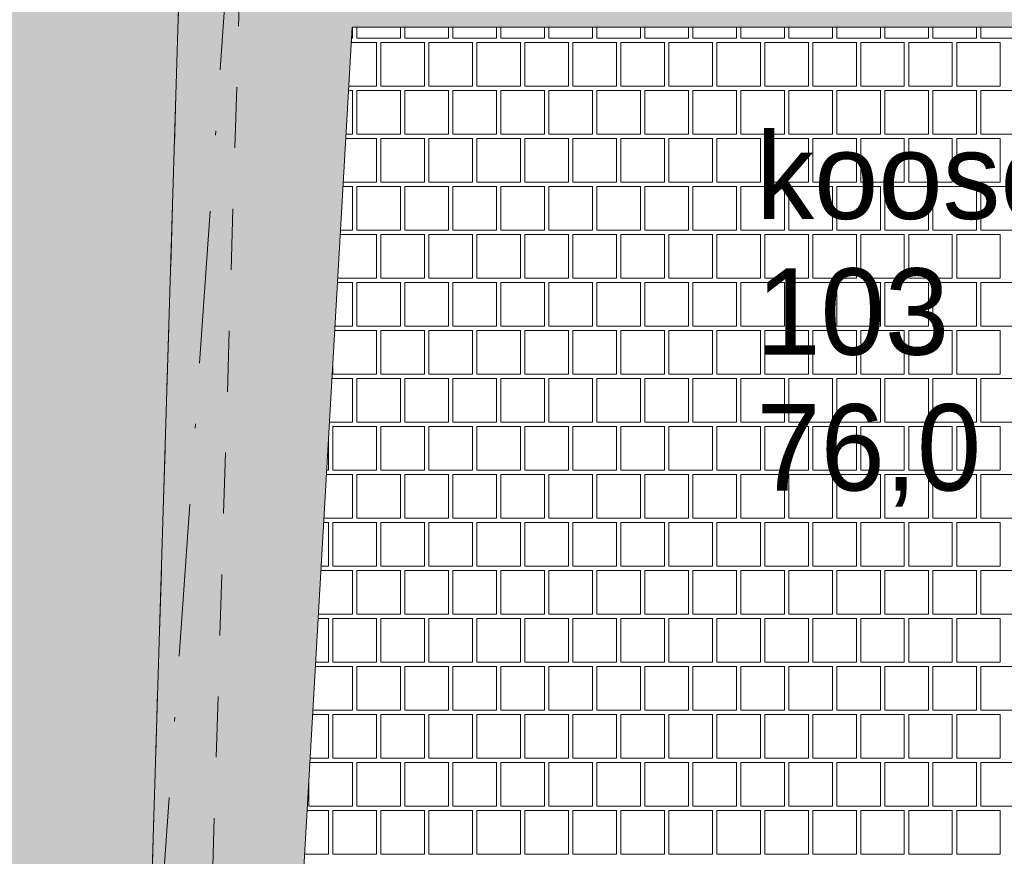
# Paper-space layout 'SA-902 Ruumi 103 siseviimistlused' of a CAD drawing. Header units: millimetres. Extents: x 15 to 415, y 5 to 292.
# Tile 29 of 71: x 73 to 96, y 167 to 186. Entities that reach past the tile are written whole.
import ezdxf
from ezdxf.xclip import XClip

# ---------------------------------------------------------------- set-up
doc = ezdxf.new("R2010")
doc.units = ezdxf.units.MM
doc.header["$MEASUREMENT"] = 0
doc.header["$XCLIPFRAME"] = 2
doc.linetypes.add('Dot & Dashed', pattern=[6.702778, 3.527778, -1.763889, 0, -1.411111])
doc.linetypes.add('Small Dashed', pattern=[2.822222, 1.411111, -1.411111])
for name, color, linetype in [('AR - Seinad SS.ol', 7, 'Continuous'), ('AR - Seinad VS', 7, 'Continuous'), ('AR - Talad', 7, 'Continuous'), ('AR - Teljed', 7, 'Continuous'), ('AR - Vahelaed', 7, 'Continuous'), ('SA - põrandaviimistlus', 7, 'Continuous'), ('Tsoonid - Neto', 7, 'Continuous')]:
    doc.layers.add(name, color=color, linetype=linetype)
doc.styles.add('GENERATED_STYLE_1', font='txt')
doc.styles.add('GENERATED_STYLE_2', font='txt')

# ---------------------------------------------------------------- blocks, each defined once
blk = doc.blocks.new('*X2')
at = {"layer": 'SA - põrandaviimistlus', "color": 254, "linetype": 'Continuous', "lineweight": 13}
for p, q in [((80.892, 185.484), (80.892, 185.741)), ((80.993, 185.741), (80.993, 185.484)), ((82.003, 185.484), (82.003, 185.741)), ((82.104, 185.741), (82.104, 185.484)), ((83.114, 185.484), (83.114, 185.741)), ((83.215, 185.741), (83.215, 185.484)), ((84.225, 185.484), (84.225, 185.741)), ((84.326, 185.741), (84.326, 185.484)), ((85.336, 185.484), (85.336, 185.741)), ((85.437, 185.741), (85.437, 185.484)), ((86.447, 185.484), (86.447, 185.741)), ((86.548, 185.741), (86.548, 185.484)), ((87.558, 185.484), (87.558, 185.741)), ((87.659, 185.741), (87.659, 185.484)), ((88.669, 185.484), (88.669, 185.741)), ((88.77, 185.741), (88.77, 185.484)), ((89.78, 185.484), (89.78, 185.741)), ((89.881, 185.741), (89.881, 185.484)), ((90.891, 185.484), (90.891, 185.741)), ((90.992, 185.741), (90.992, 185.484)), ((92.002, 185.484), (92.002, 185.74)), ((92.103, 185.74), (92.103, 185.484)), ((93.113, 185.484), (93.113, 185.74)), ((93.214, 185.74), (93.214, 185.484)), ((94.224, 185.484), (94.224, 185.74)), ((94.325, 185.74), (94.325, 185.484)), ((95.335, 185.484), (95.335, 185.74)), ((95.436, 185.74), (95.436, 185.484)), ((80.862, 185.383), (80.942, 185.383)), ((80.867, 185.484), (80.892, 185.484)), ((81.447, 185.383), (80.942, 185.383)), ((80.993, 185.484), (82.003, 185.484)), ((81.447, 184.373), (81.447, 185.383)), ((82.558, 185.383), (81.548, 185.383)), ((81.548, 185.383), (81.548, 184.373)), ((82.104, 185.484), (83.114, 185.484)), ((82.558, 184.373), (82.558, 185.383)), ((82.659, 184.373), (82.659, 185.383)), ((82.659, 185.383), (83.164, 185.383)), ((83.669, 185.383), (83.164, 185.383)), ((83.215, 185.484), (84.225, 185.484)), ((83.669, 184.373), (83.669, 185.383)), ((84.78, 185.383), (83.77, 185.383)), ((83.77, 185.383), (83.77, 184.373)), ((84.326, 185.484), (85.336, 185.484)), ((84.78, 184.373), (84.78, 185.383)), ((84.881, 184.373), (84.881, 185.383)), ((84.881, 185.383), (85.386, 185.383)), ((85.891, 185.383), (85.386, 185.383)), ((85.437, 185.484), (86.447, 185.484)), ((85.891, 184.373), (85.891, 185.383)), ((87.002, 185.383), (85.992, 185.383)), ((85.992, 185.383), (85.992, 184.373)), ((86.548, 185.484), (87.558, 185.484)), ((87.002, 184.373), (87.002, 185.383)), ((87.103, 184.373), (87.103, 185.383)), ((87.103, 185.383), (87.608, 185.383)), ((88.113, 185.383), (87.608, 185.383)), ((87.659, 185.484), (88.669, 185.484)), ((88.113, 184.373), (88.113, 185.383)), ((89.224, 185.383), (88.214, 185.383)), ((88.214, 185.383), (88.214, 184.373)), ((88.77, 185.484), (89.78, 185.484)), ((89.224, 184.373), (89.224, 185.383)), ((89.325, 184.373), (89.325, 185.383)), ((89.325, 185.383), (89.83, 185.383)), ((90.335, 185.383), (89.83, 185.383)), ((89.881, 185.484), (90.891, 185.484)), ((90.335, 184.373), (90.335, 185.383)), ((91.446, 185.383), (90.436, 185.383)), ((90.436, 185.383), (90.436, 184.373)), ((90.992, 185.484), (92.002, 185.484)), ((91.446, 184.373), (91.446, 185.383)), ((91.547, 184.373), (91.547, 185.383)), ((91.547, 185.383), (92.052, 185.383)), ((92.557, 185.383), (92.052, 185.383)), ((92.103, 185.484), (93.113, 185.484)), ((92.557, 184.373), (92.557, 185.383)), ((93.668, 185.383), (92.658, 185.383)), ((92.658, 185.383), (92.658, 184.373)), ((93.214, 185.484), (94.224, 185.484)), ((93.668, 184.373), (93.668, 185.383)), ((93.769, 184.373), (93.769, 185.383)), ((93.769, 185.383), (94.274, 185.383)), ((94.779, 185.383), (94.274, 185.383)), ((94.325, 185.484), (95.335, 185.484)), ((94.779, 184.373), (94.779, 185.383)), ((95.89, 185.383), (94.88, 185.383)), ((94.88, 185.383), (94.88, 184.373)), ((95.436, 185.484), (96.446, 185.484)), ((95.89, 184.373), (95.89, 185.383)), ((80.892, 184.272), (80.798, 184.272)), ((80.942, 184.373), (80.804, 184.373)), ((80.892, 183.262), (80.892, 184.272)), ((80.942, 184.373), (81.447, 184.373)), ((82.003, 184.272), (80.993, 184.272)), ((80.993, 184.272), (80.993, 183.262)), ((81.548, 184.373), (82.558, 184.373)), ((82.003, 183.262), (82.003, 184.272)), ((83.114, 184.272), (82.104, 184.272)), ((82.104, 184.272), (82.104, 183.262)), ((83.164, 184.373), (82.659, 184.373)), ((83.114, 183.262), (83.114, 184.272)), ((83.164, 184.373), (83.669, 184.373)), ((84.225, 184.272), (83.215, 184.272)), ((83.215, 184.272), (83.215, 183.262)), ((83.77, 184.373), (84.78, 184.373)), ((84.225, 183.262), (84.225, 184.272)), ((85.336, 184.272), (84.326, 184.272)), ((84.326, 184.272), (84.326, 183.262)), ((85.386, 184.373), (84.881, 184.373)), ((85.336, 183.262), (85.336, 184.272)), ((85.386, 184.373), (85.891, 184.373)), ((86.447, 184.272), (85.437, 184.272)), ((85.437, 184.272), (85.437, 183.262)), ((85.992, 184.373), (87.002, 184.373)), ((86.447, 183.262), (86.447, 184.272)), ((87.558, 184.272), (86.548, 184.272)), ((86.548, 184.272), (86.548, 183.262)), ((87.608, 184.373), (87.103, 184.373)), ((87.558, 183.262), (87.558, 184.272)), ((87.608, 184.373), (88.113, 184.373)), ((88.669, 184.272), (87.659, 184.272)), ((87.659, 184.272), (87.659, 183.262)), ((88.214, 184.373), (89.224, 184.373)), ((88.669, 183.262), (88.669, 184.272)), ((89.78, 184.272), (88.77, 184.272)), ((88.77, 184.272), (88.77, 183.262)), ((89.83, 184.373), (89.325, 184.373)), ((89.78, 183.262), (89.78, 184.272)), ((89.83, 184.373), (90.335, 184.373)), ((90.891, 184.272), (89.881, 184.272)), ((89.881, 184.272), (89.881, 183.262)), ((90.436, 184.373), (91.446, 184.373)), ((90.891, 183.262), (90.891, 184.272)), ((92.002, 184.272), (90.992, 184.272)), ((90.992, 184.272), (90.992, 183.262)), ((92.052, 184.373), (91.547, 184.373)), ((92.002, 183.262), (92.002, 184.272)), ((92.052, 184.373), (92.557, 184.373)), ((93.113, 184.272), (92.103, 184.272)), ((92.103, 184.272), (92.103, 183.262)), ((92.658, 184.373), (93.668, 184.373)), ((93.113, 183.262), (93.113, 184.272)), ((94.224, 184.272), (93.214, 184.272)), ((93.214, 184.272), (93.214, 183.262)), ((94.274, 184.373), (93.769, 184.373)), ((94.224, 183.262), (94.224, 184.272)), ((94.274, 184.373), (94.779, 184.373)), ((95.335, 184.272), (94.325, 184.272)), ((94.325, 184.272), (94.325, 183.262)), ((94.88, 184.373), (95.89, 184.373)), ((95.335, 183.262), (95.335, 184.272)), ((96.446, 184.272), (95.436, 184.272)), ((95.436, 184.272), (95.436, 183.262)), ((80.734, 183.161), (80.942, 183.161)), ((80.74, 183.262), (80.892, 183.262)), ((81.447, 183.161), (80.942, 183.161)), ((80.993, 183.262), (82.003, 183.262)), ((81.447, 182.151), (81.447, 183.161)), ((82.558, 183.161), (81.548, 183.161)), ((81.548, 183.161), (81.548, 182.151)), ((82.104, 183.262), (83.114, 183.262)), ((82.558, 182.151), (82.558, 183.161)), ((82.659, 182.151), (82.659, 183.161)), ((82.659, 183.161), (83.164, 183.161)), ((83.669, 183.161), (83.164, 183.161)), ((83.215, 183.262), (84.225, 183.262)), ((83.669, 182.151), (83.669, 183.161)), ((84.78, 183.161), (83.77, 183.161)), ((83.77, 183.161), (83.77, 182.151)), ((84.326, 183.262), (85.336, 183.262)), ((84.78, 182.151), (84.78, 183.161)), ((84.881, 182.151), (84.881, 183.161)), ((84.881, 183.161), (85.386, 183.161)), ((85.891, 183.161), (85.386, 183.161)), ((85.437, 183.262), (86.447, 183.262)), ((85.891, 182.151), (85.891, 183.161)), ((87.002, 183.161), (85.992, 183.161)), ((85.992, 183.161), (85.992, 182.151)), ((86.548, 183.262), (87.558, 183.262)), ((87.002, 182.151), (87.002, 183.161)), ((87.103, 182.151), (87.103, 183.161)), ((87.103, 183.161), (87.608, 183.161)), ((88.113, 183.161), (87.608, 183.161)), ((87.659, 183.262), (88.669, 183.262)), ((88.113, 182.151), (88.113, 183.161)), ((89.224, 183.161), (88.214, 183.161)), ((88.214, 183.161), (88.214, 182.151)), ((88.77, 183.262), (89.78, 183.262)), ((89.224, 182.151), (89.224, 183.161)), ((89.325, 182.151), (89.325, 183.161)), ((89.325, 183.161), (89.83, 183.161)), ((90.335, 183.161), (89.83, 183.161)), ((89.881, 183.262), (90.891, 183.262)), ((90.335, 182.151), (90.335, 183.161)), ((91.446, 183.161), (90.436, 183.161)), ((90.436, 183.161), (90.436, 182.151)), ((90.992, 183.262), (92.002, 183.262)), ((91.446, 182.151), (91.446, 183.161)), ((91.547, 182.151), (91.547, 183.161)), ((91.547, 183.161), (92.052, 183.161)), ((92.557, 183.161), (92.052, 183.161)), ((92.103, 183.262), (93.113, 183.262)), ((92.557, 182.151), (92.557, 183.161)), ((93.668, 183.161), (92.658, 183.161)), ((92.658, 183.161), (92.658, 182.151)), ((93.214, 183.262), (94.224, 183.262)), ((93.668, 182.151), (93.668, 183.161)), ((93.769, 182.151), (93.769, 183.161)), ((93.769, 183.161), (94.274, 183.161)), ((94.779, 183.161), (94.274, 183.161)), ((94.325, 183.262), (95.335, 183.262)), ((94.779, 182.151), (94.779, 183.161)), ((95.89, 183.161), (94.88, 183.161)), ((94.88, 183.161), (94.88, 182.151)), ((95.436, 183.262), (96.446, 183.262)), ((95.89, 182.151), (95.89, 183.161)), ((80.942, 182.151), (80.676, 182.151)), ((80.942, 182.151), (81.447, 182.151)), ((81.548, 182.151), (82.558, 182.151)), ((83.164, 182.151), (82.659, 182.151)), ((83.164, 182.151), (83.669, 182.151)), ((83.77, 182.151), (84.78, 182.151)), ((85.386, 182.151), (84.881, 182.151)), ((85.386, 182.151), (85.891, 182.151)), ((85.992, 182.151), (87.002, 182.151)), ((87.608, 182.151), (87.103, 182.151)), ((87.608, 182.151), (88.113, 182.151)), ((88.214, 182.151), (89.224, 182.151)), ((89.83, 182.151), (89.325, 182.151)), ((89.83, 182.151), (90.335, 182.151)), ((90.436, 182.151), (91.446, 182.151)), ((92.052, 182.151), (91.547, 182.151)), ((92.052, 182.151), (92.557, 182.151)), ((92.658, 182.151), (93.668, 182.151)), ((94.274, 182.151), (93.769, 182.151)), ((94.274, 182.151), (94.779, 182.151)), ((94.88, 182.151), (95.89, 182.151)), ((80.892, 182.05), (80.67, 182.05)), ((80.892, 181.04), (80.892, 182.05)), ((82.003, 182.05), (80.993, 182.05)), ((80.993, 182.05), (80.993, 181.04)), ((82.003, 181.04), (82.003, 182.05)), ((83.114, 182.05), (82.104, 182.05)), ((82.104, 182.05), (82.104, 181.04)), ((83.114, 181.04), (83.114, 182.05)), ((84.225, 182.05), (83.215, 182.05)), ((83.215, 182.05), (83.215, 181.04)), ((84.225, 181.04), (84.225, 182.05)), ((85.336, 182.05), (84.326, 182.05)), ((84.326, 182.05), (84.326, 181.04)), ((85.336, 181.04), (85.336, 182.05)), ((86.447, 182.05), (85.437, 182.05)), ((85.437, 182.05), (85.437, 181.04)), ((86.447, 181.04), (86.447, 182.05)), ((87.558, 182.05), (86.548, 182.05)), ((86.548, 182.05), (86.548, 181.04)), ((87.558, 181.04), (87.558, 182.05)), ((88.669, 182.05), (87.659, 182.05)), ((87.659, 182.05), (87.659, 181.04)), ((88.669, 181.04), (88.669, 182.05)), ((89.78, 182.05), (88.77, 182.05)), ((88.77, 182.05), (88.77, 181.04)), ((89.78, 181.04), (89.78, 182.05)), ((90.891, 182.05), (89.881, 182.05)), ((89.881, 182.05), (89.881, 181.04)), ((90.891, 181.04), (90.891, 182.05)), ((92.002, 182.05), (90.992, 182.05)), ((90.992, 182.05), (90.992, 181.04)), ((92.002, 181.04), (92.002, 182.05)), ((93.113, 182.05), (92.103, 182.05)), ((92.103, 182.05), (92.103, 181.04)), ((93.113, 181.04), (93.113, 182.05)), ((94.224, 182.05), (93.214, 182.05)), ((93.214, 182.05), (93.214, 181.04)), ((94.224, 181.04), (94.224, 182.05)), ((95.335, 182.05), (94.325, 182.05)), ((94.325, 182.05), (94.325, 181.04)), ((95.335, 181.04), (95.335, 182.05)), ((96.446, 182.05), (95.436, 182.05)), ((95.436, 182.05), (95.436, 181.04)), ((80.612, 181.04), (80.892, 181.04)), ((80.993, 181.04), (82.003, 181.04)), ((82.104, 181.04), (83.114, 181.04)), ((83.215, 181.04), (84.225, 181.04)), ((84.326, 181.04), (85.336, 181.04)), ((85.437, 181.04), (86.447, 181.04)), ((86.548, 181.04), (87.558, 181.04)), ((87.659, 181.04), (88.669, 181.04)), ((88.77, 181.04), (89.78, 181.04)), ((89.881, 181.04), (90.891, 181.04)), ((90.992, 181.04), (92.002, 181.04)), ((92.103, 181.04), (93.113, 181.04)), ((93.214, 181.04), (94.224, 181.04)), ((94.325, 181.04), (95.335, 181.04)), ((95.436, 181.04), (96.446, 181.04)), ((80.606, 180.939), (80.942, 180.939)), ((81.447, 180.939), (80.942, 180.939)), ((81.447, 179.929), (81.447, 180.939)), ((82.558, 180.939), (81.548, 180.939)), ((81.548, 180.939), (81.548, 179.929)), ((82.558, 179.929), (82.558, 180.939)), ((82.659, 179.929), (82.659, 180.939)), ((82.659, 180.939), (83.164, 180.939)), ((83.669, 180.939), (83.164, 180.939)), ((83.669, 179.929), (83.669, 180.939)), ((84.78, 180.939), (83.77, 180.939)), ((83.77, 180.939), (83.77, 179.929)), ((84.78, 179.929), (84.78, 180.939)), ((84.881, 179.929), (84.881, 180.939)), ((84.881, 180.939), (85.386, 180.939)), ((85.891, 180.939), (85.386, 180.939)), ((85.891, 179.929), (85.891, 180.939)), ((87.002, 180.939), (85.992, 180.939)), ((85.992, 180.939), (85.992, 179.929)), ((87.002, 179.929), (87.002, 180.939)), ((87.103, 179.929), (87.103, 180.939)), ((87.103, 180.939), (87.608, 180.939)), ((88.113, 180.939), (87.608, 180.939)), ((88.113, 179.929), (88.113, 180.939)), ((89.224, 180.939), (88.214, 180.939)), ((88.214, 180.939), (88.214, 179.929)), ((89.224, 179.929), (89.224, 180.939)), ((89.325, 179.929), (89.325, 180.939)), ((89.325, 180.939), (89.83, 180.939)), ((90.335, 180.939), (89.83, 180.939)), ((90.335, 179.929), (90.335, 180.939)), ((91.446, 180.939), (90.436, 180.939)), ((90.436, 180.939), (90.436, 179.929)), ((91.446, 179.929), (91.446, 180.939)), ((91.547, 179.929), (91.547, 180.939)), ((91.547, 180.939), (92.052, 180.939)), ((92.557, 180.939), (92.052, 180.939)), ((92.557, 179.929), (92.557, 180.939)), ((93.668, 180.939), (92.658, 180.939)), ((92.658, 180.939), (92.658, 179.929)), ((93.668, 179.929), (93.668, 180.939)), ((93.769, 179.929), (93.769, 180.939)), ((93.769, 180.939), (94.274, 180.939)), ((94.779, 180.939), (94.274, 180.939)), ((94.779, 179.929), (94.779, 180.939)), ((95.89, 180.939), (94.88, 180.939)), ((94.88, 180.939), (94.88, 179.929)), ((95.89, 179.929), (95.89, 180.939)), ((80.942, 179.929), (80.548, 179.929)), ((80.942, 179.929), (81.447, 179.929)), ((81.548, 179.929), (82.558, 179.929)), ((83.164, 179.929), (82.659, 179.929)), ((83.164, 179.929), (83.669, 179.929)), ((83.77, 179.929), (84.78, 179.929)), ((85.386, 179.929), (84.881, 179.929)), ((85.386, 179.929), (85.891, 179.929)), ((85.992, 179.929), (87.002, 179.929)), ((87.608, 179.929), (87.103, 179.929)), ((87.608, 179.929), (88.113, 179.929)), ((88.214, 179.929), (89.224, 179.929)), ((89.83, 179.929), (89.325, 179.929)), ((89.83, 179.929), (90.335, 179.929)), ((90.436, 179.929), (91.446, 179.929)), ((92.052, 179.929), (91.547, 179.929)), ((92.052, 179.929), (92.557, 179.929)), ((92.658, 179.929), (93.668, 179.929)), ((94.274, 179.929), (93.769, 179.929)), ((94.274, 179.929), (94.779, 179.929)), ((94.88, 179.929), (95.89, 179.929)), ((80.892, 179.828), (80.542, 179.828)), ((80.892, 178.818), (80.892, 179.828)), ((82.003, 179.828), (80.993, 179.828)), ((80.993, 179.828), (80.993, 178.818)), ((82.003, 178.818), (82.003, 179.828)), ((83.114, 179.828), (82.104, 179.828)), ((82.104, 179.828), (82.104, 178.818)), ((83.114, 178.818), (83.114, 179.828)), ((84.225, 179.828), (83.215, 179.828)), ((83.215, 179.828), (83.215, 178.818)), ((84.225, 178.818), (84.225, 179.828)), ((85.336, 179.828), (84.326, 179.828)), ((84.326, 179.828), (84.326, 178.818)), ((85.336, 178.818), (85.336, 179.828)), ((86.447, 179.828), (85.437, 179.828)), ((85.437, 179.828), (85.437, 178.818)), ((86.447, 178.818), (86.447, 179.828)), ((87.558, 179.828), (86.548, 179.828)), ((86.548, 179.828), (86.548, 178.818)), ((87.558, 178.818), (87.558, 179.828)), ((88.669, 179.828), (87.659, 179.828)), ((87.659, 179.828), (87.659, 178.818)), ((88.669, 178.818), (88.669, 179.828)), ((89.78, 179.828), (88.77, 179.828)), ((88.77, 179.828), (88.77, 178.818)), ((89.78, 178.818), (89.78, 179.828)), ((90.891, 179.828), (89.881, 179.828)), ((89.881, 179.828), (89.881, 178.818)), ((90.891, 178.818), (90.891, 179.828)), ((92.002, 179.828), (90.992, 179.828)), ((90.992, 179.828), (90.992, 178.818)), ((92.002, 178.818), (92.002, 179.828)), ((93.113, 179.828), (92.103, 179.828)), ((92.103, 179.828), (92.103, 178.818)), ((93.113, 178.818), (93.113, 179.828)), ((94.224, 179.828), (93.214, 179.828)), ((93.214, 179.828), (93.214, 178.818)), ((94.224, 178.818), (94.224, 179.828)), ((95.335, 179.828), (94.325, 179.828)), ((94.325, 179.828), (94.325, 178.818)), ((95.335, 178.818), (95.335, 179.828)), ((96.446, 179.828), (95.436, 179.828)), ((95.436, 179.828), (95.436, 178.818)), ((80.479, 178.717), (80.942, 178.717)), ((80.484, 178.818), (80.892, 178.818)), ((81.447, 178.717), (80.942, 178.717)), ((80.993, 178.818), (82.003, 178.818)), ((81.447, 177.707), (81.447, 178.717)), ((82.558, 178.717), (81.548, 178.717)), ((81.548, 178.717), (81.548, 177.707)), ((82.104, 178.818), (83.114, 178.818)), ((82.558, 177.707), (82.558, 178.717)), ((82.659, 177.707), (82.659, 178.717)), ((82.659, 178.717), (83.164, 178.717)), ((83.669, 178.717), (83.164, 178.717)), ((83.215, 178.818), (84.225, 178.818)), ((83.669, 177.707), (83.669, 178.717)), ((84.78, 178.717), (83.77, 178.717)), ((83.77, 178.717), (83.77, 177.707)), ((84.326, 178.818), (85.336, 178.818)), ((84.78, 177.707), (84.78, 178.717)), ((84.881, 177.707), (84.881, 178.717)), ((84.881, 178.717), (85.386, 178.717)), ((85.891, 178.717), (85.386, 178.717)), ((85.437, 178.818), (86.447, 178.818)), ((85.891, 177.707), (85.891, 178.717)), ((87.002, 178.717), (85.992, 178.717)), ((85.992, 178.717), (85.992, 177.707)), ((86.548, 178.818), (87.558, 178.818)), ((87.002, 177.707), (87.002, 178.717)), ((87.103, 177.707), (87.103, 178.717)), ((87.103, 178.717), (87.608, 178.717)), ((88.113, 178.717), (87.608, 178.717)), ((87.659, 178.818), (88.669, 178.818)), ((88.113, 177.707), (88.113, 178.717)), ((89.224, 178.717), (88.214, 178.717)), ((88.214, 178.717), (88.214, 177.707)), ((88.77, 178.818), (89.78, 178.818)), ((89.224, 177.707), (89.224, 178.717)), ((89.325, 177.707), (89.325, 178.717)), ((89.325, 178.717), (89.83, 178.717)), ((90.335, 178.717), (89.83, 178.717)), ((89.881, 178.818), (90.891, 178.818)), ((90.335, 177.707), (90.335, 178.717)), ((91.446, 178.717), (90.436, 178.717)), ((90.436, 178.717), (90.436, 177.707)), ((90.992, 178.818), (92.002, 178.818)), ((91.446, 177.707), (91.446, 178.717)), ((91.547, 177.707), (91.547, 178.717)), ((91.547, 178.717), (92.052, 178.717)), ((92.557, 178.717), (92.052, 178.717)), ((92.103, 178.818), (93.113, 178.818)), ((92.557, 177.707), (92.557, 178.717)), ((93.668, 178.717), (92.658, 178.717)), ((92.658, 178.717), (92.658, 177.707)), ((93.214, 178.818), (94.224, 178.818)), ((93.668, 177.707), (93.668, 178.717)), ((93.769, 177.707), (93.769, 178.717)), ((93.769, 178.717), (94.274, 178.717)), ((94.779, 178.717), (94.274, 178.717)), ((94.325, 178.818), (95.335, 178.818)), ((94.779, 177.707), (94.779, 178.717)), ((95.89, 178.717), (94.88, 178.717)), ((94.88, 178.717), (94.88, 177.707)), ((95.436, 178.818), (96.446, 178.818)), ((95.89, 177.707), (95.89, 178.717)), ((80.437, 177.707), (80.437, 177.998)), ((80.892, 177.606), (80.415, 177.606)), ((80.942, 177.707), (80.437, 177.707)), ((80.892, 176.596), (80.892, 177.606)), ((80.942, 177.707), (81.447, 177.707)), ((82.003, 177.606), (80.993, 177.606)), ((80.993, 177.606), (80.993, 176.596)), ((81.548, 177.707), (82.558, 177.707)), ((82.003, 176.596), (82.003, 177.606)), ((83.114, 177.606), (82.104, 177.606)), ((82.104, 177.606), (82.104, 176.596)), ((83.164, 177.707), (82.659, 177.707)), ((83.114, 176.596), (83.114, 177.606)), ((83.164, 177.707), (83.669, 177.707)), ((84.225, 177.606), (83.215, 177.606)), ((83.215, 177.606), (83.215, 176.596)), ((83.77, 177.707), (84.78, 177.707)), ((84.225, 176.596), (84.225, 177.606)), ((85.336, 177.606), (84.326, 177.606)), ((84.326, 177.606), (84.326, 176.596)), ((85.386, 177.707), (84.881, 177.707)), ((85.336, 176.596), (85.336, 177.606)), ((85.386, 177.707), (85.891, 177.707)), ((86.447, 177.606), (85.437, 177.606)), ((85.437, 177.606), (85.437, 176.596)), ((85.992, 177.707), (87.002, 177.707)), ((86.447, 176.596), (86.447, 177.606)), ((87.558, 177.606), (86.548, 177.606)), ((86.548, 177.606), (86.548, 176.596)), ((87.608, 177.707), (87.103, 177.707)), ((87.558, 176.596), (87.558, 177.606)), ((87.608, 177.707), (88.113, 177.707)), ((88.669, 177.606), (87.659, 177.606)), ((87.659, 177.606), (87.659, 176.596)), ((88.214, 177.707), (89.224, 177.707)), ((88.669, 176.596), (88.669, 177.606)), ((89.78, 177.606), (88.77, 177.606)), ((88.77, 177.606), (88.77, 176.596)), ((89.83, 177.707), (89.325, 177.707)), ((89.78, 176.596), (89.78, 177.606)), ((89.83, 177.707), (90.335, 177.707)), ((90.891, 177.606), (89.881, 177.606)), ((89.881, 177.606), (89.881, 176.596)), ((90.436, 177.707), (91.446, 177.707)), ((90.891, 176.596), (90.891, 177.606)), ((92.002, 177.606), (90.992, 177.606)), ((90.992, 177.606), (90.992, 176.596)), ((92.052, 177.707), (91.547, 177.707)), ((92.002, 176.596), (92.002, 177.606)), ((92.052, 177.707), (92.557, 177.707)), ((93.113, 177.606), (92.103, 177.606)), ((92.103, 177.606), (92.103, 176.596)), ((92.658, 177.707), (93.668, 177.707)), ((93.113, 176.596), (93.113, 177.606)), ((94.224, 177.606), (93.214, 177.606)), ((93.214, 177.606), (93.214, 176.596)), ((94.274, 177.707), (93.769, 177.707)), ((94.224, 176.596), (94.224, 177.606)), ((94.274, 177.707), (94.779, 177.707)), ((95.335, 177.606), (94.325, 177.606)), ((94.325, 177.606), (94.325, 176.596)), ((94.88, 177.707), (95.89, 177.707)), ((95.335, 176.596), (95.335, 177.606)), ((96.446, 177.606), (95.436, 177.606)), ((95.436, 177.606), (95.436, 176.596)), ((80.357, 176.596), (80.892, 176.596)), ((80.437, 175.485), (80.437, 176.495)), ((80.437, 176.495), (80.942, 176.495)), ((81.447, 176.495), (80.942, 176.495)), ((80.993, 176.596), (82.003, 176.596)), ((81.447, 175.485), (81.447, 176.495)), ((82.558, 176.495), (81.548, 176.495)), ((81.548, 176.495), (81.548, 175.485)), ((82.104, 176.596), (83.114, 176.596)), ((82.558, 175.485), (82.558, 176.495)), ((82.659, 175.485), (82.659, 176.495)), ((82.659, 176.495), (83.164, 176.495)), ((83.669, 176.495), (83.164, 176.495)), ((83.215, 176.596), (84.225, 176.596)), ((83.669, 175.485), (83.669, 176.495)), ((84.78, 176.495), (83.77, 176.495)), ((83.77, 176.495), (83.77, 175.485)), ((84.326, 176.596), (85.336, 176.596)), ((84.78, 175.485), (84.78, 176.495)), ((84.881, 175.485), (84.881, 176.495)), ((84.881, 176.495), (85.386, 176.495)), ((85.891, 176.495), (85.386, 176.495)), ((85.437, 176.596), (86.447, 176.596)), ((85.891, 175.485), (85.891, 176.495)), ((87.002, 176.495), (85.992, 176.495)), ((85.992, 176.495), (85.992, 175.485)), ((86.548, 176.596), (87.558, 176.596)), ((87.002, 175.485), (87.002, 176.495)), ((87.103, 175.485), (87.103, 176.495)), ((87.103, 176.495), (87.608, 176.495)), ((88.113, 176.495), (87.608, 176.495)), ((87.659, 176.596), (88.669, 176.596)), ((88.113, 175.485), (88.113, 176.495)), ((89.224, 176.495), (88.214, 176.495)), ((88.214, 176.495), (88.214, 175.485)), ((88.77, 176.596), (89.78, 176.596)), ((89.224, 175.485), (89.224, 176.495)), ((89.325, 175.485), (89.325, 176.495)), ((89.325, 176.495), (89.83, 176.495)), ((90.335, 176.495), (89.83, 176.495)), ((89.881, 176.596), (90.891, 176.596)), ((90.335, 175.485), (90.335, 176.495)), ((91.446, 176.495), (90.436, 176.495)), ((90.436, 176.495), (90.436, 175.485)), ((90.992, 176.596), (92.002, 176.596)), ((91.446, 175.485), (91.446, 176.495)), ((91.547, 175.485), (91.547, 176.495)), ((91.547, 176.495), (92.052, 176.495)), ((92.557, 176.495), (92.052, 176.495)), ((92.103, 176.596), (93.113, 176.596)), ((92.557, 175.485), (92.557, 176.495)), ((93.668, 176.495), (92.658, 176.495)), ((92.658, 176.495), (92.658, 175.485)), ((93.214, 176.596), (94.224, 176.596)), ((93.668, 175.485), (93.668, 176.495)), ((93.769, 175.485), (93.769, 176.495)), ((93.769, 176.495), (94.274, 176.495)), ((94.779, 176.495), (94.274, 176.495)), ((94.325, 176.596), (95.335, 176.596)), ((94.779, 175.485), (94.779, 176.495)), ((95.89, 176.495), (94.88, 176.495)), ((94.88, 176.495), (94.88, 175.485)), ((95.436, 176.596), (96.446, 176.596)), ((95.89, 175.485), (95.89, 176.495)), ((80.336, 175.485), (80.336, 176.24)), ((80.892, 175.384), (80.287, 175.384)), ((80.293, 175.485), (80.336, 175.485)), ((80.942, 175.485), (80.437, 175.485)), ((80.892, 174.374), (80.892, 175.384)), ((80.942, 175.485), (81.447, 175.485)), ((82.003, 175.384), (80.993, 175.384)), ((80.993, 175.384), (80.993, 174.374)), ((81.548, 175.485), (82.558, 175.485)), ((82.003, 174.374), (82.003, 175.384)), ((83.114, 175.384), (82.104, 175.384)), ((82.104, 175.384), (82.104, 174.374)), ((83.164, 175.485), (82.659, 175.485)), ((83.114, 174.374), (83.114, 175.384)), ((83.164, 175.485), (83.669, 175.485)), ((84.225, 175.384), (83.215, 175.384)), ((83.215, 175.384), (83.215, 174.374)), ((83.77, 175.485), (84.78, 175.485)), ((84.225, 174.374), (84.225, 175.384)), ((85.336, 175.384), (84.326, 175.384)), ((84.326, 175.384), (84.326, 174.374)), ((85.386, 175.485), (84.881, 175.485)), ((85.336, 174.374), (85.336, 175.384)), ((85.386, 175.485), (85.891, 175.485)), ((86.447, 175.384), (85.437, 175.384)), ((85.437, 175.384), (85.437, 174.374)), ((85.992, 175.485), (87.002, 175.485)), ((86.447, 174.374), (86.447, 175.384)), ((87.558, 175.384), (86.548, 175.384)), ((86.548, 175.384), (86.548, 174.374)), ((87.608, 175.485), (87.103, 175.485)), ((87.558, 174.374), (87.558, 175.384)), ((87.608, 175.485), (88.113, 175.485)), ((88.669, 175.384), (87.659, 175.384)), ((87.659, 175.384), (87.659, 174.374)), ((88.214, 175.485), (89.224, 175.485)), ((88.669, 174.374), (88.669, 175.384)), ((89.78, 175.384), (88.77, 175.384)), ((88.77, 175.384), (88.77, 174.374)), ((89.83, 175.485), (89.325, 175.485)), ((89.78, 174.374), (89.78, 175.384)), ((89.83, 175.485), (90.335, 175.485)), ((90.891, 175.384), (89.881, 175.384)), ((89.881, 175.384), (89.881, 174.374)), ((90.436, 175.485), (91.446, 175.485)), ((90.891, 174.374), (90.891, 175.384)), ((92.002, 175.384), (90.992, 175.384)), ((90.992, 175.384), (90.992, 174.374)), ((92.052, 175.485), (91.547, 175.485)), ((92.002, 174.374), (92.002, 175.384)), ((92.052, 175.485), (92.557, 175.485)), ((93.113, 175.384), (92.103, 175.384)), ((92.103, 175.384), (92.103, 174.374)), ((92.658, 175.485), (93.668, 175.485)), ((93.113, 174.374), (93.113, 175.384)), ((94.224, 175.384), (93.214, 175.384)), ((93.214, 175.384), (93.214, 174.374)), ((94.274, 175.485), (93.769, 175.485)), ((94.224, 174.374), (94.224, 175.384)), ((94.274, 175.485), (94.779, 175.485)), ((95.335, 175.384), (94.325, 175.384)), ((94.325, 175.384), (94.325, 174.374)), ((94.88, 175.485), (95.89, 175.485)), ((95.335, 174.374), (95.335, 175.384)), ((96.446, 175.384), (95.436, 175.384)), ((95.436, 175.384), (95.436, 174.374)), ((80.336, 174.273), (80.223, 174.273)), ((80.229, 174.374), (80.892, 174.374)), ((80.336, 173.263), (80.336, 174.273)), ((80.437, 173.263), (80.437, 174.273)), ((80.437, 174.273), (80.942, 174.273)), ((81.447, 174.273), (80.942, 174.273)), ((80.993, 174.374), (82.003, 174.374)), ((81.447, 173.263), (81.447, 174.273)), ((82.558, 174.273), (81.548, 174.273)), ((81.548, 174.273), (81.548, 173.263)), ((82.104, 174.374), (83.114, 174.374)), ((82.558, 173.263), (82.558, 174.273)), ((82.659, 173.263), (82.659, 174.273)), ((82.659, 174.273), (83.164, 174.273)), ((83.669, 174.273), (83.164, 174.273)), ((83.215, 174.374), (84.225, 174.374)), ((83.669, 173.263), (83.669, 174.273)), ((84.78, 174.273), (83.77, 174.273)), ((83.77, 174.273), (83.77, 173.263)), ((84.326, 174.374), (85.336, 174.374)), ((84.78, 173.263), (84.78, 174.273)), ((84.881, 173.263), (84.881, 174.273)), ((84.881, 174.273), (85.386, 174.273)), ((85.891, 174.273), (85.386, 174.273)), ((85.437, 174.374), (86.447, 174.374)), ((85.891, 173.263), (85.891, 174.273)), ((87.002, 174.273), (85.992, 174.273)), ((85.992, 174.273), (85.992, 173.263)), ((86.548, 174.374), (87.558, 174.374)), ((87.002, 173.263), (87.002, 174.273)), ((87.103, 173.263), (87.103, 174.273)), ((87.103, 174.273), (87.608, 174.273)), ((88.113, 174.273), (87.608, 174.273)), ((87.659, 174.374), (88.669, 174.374)), ((88.113, 173.263), (88.113, 174.273)), ((89.224, 174.273), (88.214, 174.273)), ((88.214, 174.273), (88.214, 173.263)), ((88.77, 174.374), (89.78, 174.374)), ((89.224, 173.263), (89.224, 174.273)), ((89.325, 173.263), (89.325, 174.273)), ((89.325, 174.273), (89.83, 174.273)), ((90.335, 174.273), (89.83, 174.273)), ((89.881, 174.374), (90.891, 174.374)), ((90.335, 173.263), (90.335, 174.273)), ((91.446, 174.273), (90.436, 174.273)), ((90.436, 174.273), (90.436, 173.263)), ((90.992, 174.374), (92.002, 174.374)), ((91.446, 173.263), (91.446, 174.273)), ((91.547, 173.263), (91.547, 174.273)), ((91.547, 174.273), (92.052, 174.273)), ((92.557, 174.273), (92.052, 174.273)), ((92.103, 174.374), (93.113, 174.374)), ((92.557, 173.263), (92.557, 174.273)), ((93.668, 174.273), (92.658, 174.273)), ((92.658, 174.273), (92.658, 173.263)), ((93.214, 174.374), (94.224, 174.374)), ((93.668, 173.263), (93.668, 174.273)), ((93.769, 173.263), (93.769, 174.273)), ((93.769, 174.273), (94.274, 174.273)), ((94.779, 174.273), (94.274, 174.273)), ((94.325, 174.374), (95.335, 174.374)), ((94.779, 173.263), (94.779, 174.273)), ((95.89, 174.273), (94.88, 174.273)), ((94.88, 174.273), (94.88, 173.263)), ((95.436, 174.374), (96.446, 174.374)), ((95.89, 173.263), (95.89, 174.273)), ((80.165, 173.263), (80.336, 173.263)), ((80.942, 173.263), (80.437, 173.263)), ((80.942, 173.263), (81.447, 173.263)), ((81.548, 173.263), (82.558, 173.263)), ((83.164, 173.263), (82.659, 173.263)), ((83.164, 173.263), (83.669, 173.263)), ((83.77, 173.263), (84.78, 173.263)), ((85.386, 173.263), (84.881, 173.263)), ((85.386, 173.263), (85.891, 173.263)), ((85.992, 173.263), (87.002, 173.263)), ((87.608, 173.263), (87.103, 173.263)), ((87.608, 173.263), (88.113, 173.263)), ((88.214, 173.263), (89.224, 173.263)), ((89.83, 173.263), (89.325, 173.263)), ((89.83, 173.263), (90.335, 173.263)), ((90.436, 173.263), (91.446, 173.263)), ((92.052, 173.263), (91.547, 173.263)), ((92.052, 173.263), (92.557, 173.263)), ((92.658, 173.263), (93.668, 173.263)), ((94.274, 173.263), (93.769, 173.263)), ((94.274, 173.263), (94.779, 173.263)), ((94.88, 173.263), (95.89, 173.263)), ((80.892, 173.162), (80.159, 173.162)), ((80.892, 172.152), (80.892, 173.162)), ((82.003, 173.162), (80.993, 173.162)), ((80.993, 173.162), (80.993, 172.152)), ((82.003, 172.152), (82.003, 173.162)), ((83.114, 173.162), (82.104, 173.162)), ((82.104, 173.162), (82.104, 172.152)), ((83.114, 172.152), (83.114, 173.162)), ((84.225, 173.162), (83.215, 173.162)), ((83.215, 173.162), (83.215, 172.152)), ((84.225, 172.152), (84.225, 173.162)), ((85.336, 173.162), (84.326, 173.162)), ((84.326, 173.162), (84.326, 172.152)), ((85.336, 172.152), (85.336, 173.162)), ((86.447, 173.162), (85.437, 173.162)), ((85.437, 173.162), (85.437, 172.152)), ((86.447, 172.152), (86.447, 173.162)), ((87.558, 173.162), (86.548, 173.162)), ((86.548, 173.162), (86.548, 172.152)), ((87.558, 172.152), (87.558, 173.162)), ((88.669, 173.162), (87.659, 173.162)), ((87.659, 173.162), (87.659, 172.152)), ((88.669, 172.152), (88.669, 173.162)), ((89.78, 173.162), (88.77, 173.162)), ((88.77, 173.162), (88.77, 172.152)), ((89.78, 172.152), (89.78, 173.162)), ((90.891, 173.162), (89.881, 173.162)), ((89.881, 173.162), (89.881, 172.152)), ((90.891, 172.152), (90.891, 173.162)), ((92.002, 173.162), (90.992, 173.162)), ((90.992, 173.162), (90.992, 172.152)), ((92.002, 172.152), (92.002, 173.162)), ((93.113, 173.162), (92.103, 173.162)), ((92.103, 173.162), (92.103, 172.152)), ((93.113, 172.152), (93.113, 173.162)), ((94.224, 173.162), (93.214, 173.162)), ((93.214, 173.162), (93.214, 172.152)), ((94.224, 172.152), (94.224, 173.162)), ((95.335, 173.162), (94.325, 173.162)), ((94.325, 173.162), (94.325, 172.152)), ((95.335, 172.152), (95.335, 173.162)), ((96.446, 173.162), (95.436, 173.162)), ((95.436, 173.162), (95.436, 172.152)), ((80.101, 172.152), (80.892, 172.152)), ((80.993, 172.152), (82.003, 172.152)), ((82.104, 172.152), (83.114, 172.152)), ((83.215, 172.152), (84.225, 172.152)), ((84.326, 172.152), (85.336, 172.152)), ((85.437, 172.152), (86.447, 172.152)), ((86.548, 172.152), (87.558, 172.152)), ((87.659, 172.152), (88.669, 172.152)), ((88.77, 172.152), (89.78, 172.152)), ((89.881, 172.152), (90.891, 172.152)), ((90.992, 172.152), (92.002, 172.152)), ((92.103, 172.152), (93.113, 172.152)), ((93.214, 172.152), (94.224, 172.152)), ((94.325, 172.152), (95.335, 172.152)), ((95.436, 172.152), (96.446, 172.152)), ((80.336, 172.051), (80.096, 172.051)), ((80.336, 171.041), (80.336, 172.051)), ((80.437, 171.041), (80.437, 172.051)), ((80.437, 172.051), (80.942, 172.051)), ((81.447, 172.051), (80.942, 172.051)), ((81.447, 171.041), (81.447, 172.051)), ((82.558, 172.051), (81.548, 172.051)), ((81.548, 172.051), (81.548, 171.041)), ((82.558, 171.041), (82.558, 172.051)), ((82.659, 171.041), (82.659, 172.051)), ((82.659, 172.051), (83.164, 172.051)), ((83.669, 172.051), (83.164, 172.051)), ((83.669, 171.041), (83.669, 172.051)), ((84.78, 172.051), (83.77, 172.051)), ((83.77, 172.051), (83.77, 171.041)), ((84.78, 171.041), (84.78, 172.051)), ((84.881, 171.041), (84.881, 172.051)), ((84.881, 172.051), (85.386, 172.051)), ((85.891, 172.051), (85.386, 172.051)), ((85.891, 171.041), (85.891, 172.051)), ((87.002, 172.051), (85.992, 172.051)), ((85.992, 172.051), (85.992, 171.041)), ((87.002, 171.041), (87.002, 172.051)), ((87.103, 171.041), (87.103, 172.051)), ((87.103, 172.051), (87.608, 172.051)), ((88.113, 172.051), (87.608, 172.051)), ((88.113, 171.041), (88.113, 172.051)), ((89.224, 172.051), (88.214, 172.051)), ((88.214, 172.051), (88.214, 171.041)), ((89.224, 171.041), (89.224, 172.051)), ((89.325, 171.041), (89.325, 172.051)), ((89.325, 172.051), (89.83, 172.051)), ((90.335, 172.051), (89.83, 172.051)), ((90.335, 171.041), (90.335, 172.051)), ((91.446, 172.051), (90.436, 172.051)), ((90.436, 172.051), (90.436, 171.041)), ((91.446, 171.041), (91.446, 172.051)), ((91.547, 171.041), (91.547, 172.051)), ((91.547, 172.051), (92.052, 172.051)), ((92.557, 172.051), (92.052, 172.051)), ((92.557, 171.041), (92.557, 172.051)), ((93.668, 172.051), (92.658, 172.051)), ((92.658, 172.051), (92.658, 171.041)), ((93.668, 171.041), (93.668, 172.051)), ((93.769, 171.041), (93.769, 172.051)), ((93.769, 172.051), (94.274, 172.051)), ((94.779, 172.051), (94.274, 172.051)), ((94.779, 171.041), (94.779, 172.051)), ((95.89, 172.051), (94.88, 172.051)), ((94.88, 172.051), (94.88, 171.041)), ((95.89, 171.041), (95.89, 172.051)), ((80.037, 171.041), (80.336, 171.041)), ((80.942, 171.041), (80.437, 171.041)), ((80.942, 171.041), (81.447, 171.041)), ((81.548, 171.041), (82.558, 171.041)), ((83.164, 171.041), (82.659, 171.041)), ((83.164, 171.041), (83.669, 171.041)), ((83.77, 171.041), (84.78, 171.041)), ((85.386, 171.041), (84.881, 171.041)), ((85.386, 171.041), (85.891, 171.041)), ((85.992, 171.041), (87.002, 171.041)), ((87.608, 171.041), (87.103, 171.041)), ((87.608, 171.041), (88.113, 171.041)), ((88.214, 171.041), (89.224, 171.041)), ((89.83, 171.041), (89.325, 171.041)), ((89.83, 171.041), (90.335, 171.041)), ((90.436, 171.041), (91.446, 171.041)), ((92.052, 171.041), (91.547, 171.041)), ((92.052, 171.041), (92.557, 171.041)), ((92.658, 171.041), (93.668, 171.041)), ((94.274, 171.041), (93.769, 171.041)), ((94.274, 171.041), (94.779, 171.041)), ((94.88, 171.041), (95.89, 171.041)), ((80.892, 170.94), (80.032, 170.94)), ((80.892, 169.93), (80.892, 170.94)), ((82.003, 170.94), (80.993, 170.94)), ((80.993, 170.94), (80.993, 169.93)), ((82.003, 169.93), (82.003, 170.94)), ((83.114, 170.94), (82.104, 170.94)), ((82.104, 170.94), (82.104, 169.93)), ((83.114, 169.93), (83.114, 170.94)), ((84.225, 170.94), (83.215, 170.94)), ((83.215, 170.94), (83.215, 169.93)), ((84.225, 169.93), (84.225, 170.94)), ((85.336, 170.94), (84.326, 170.94)), ((84.326, 170.94), (84.326, 169.93)), ((85.336, 169.93), (85.336, 170.94)), ((86.447, 170.94), (85.437, 170.94)), ((85.437, 170.94), (85.437, 169.93)), ((86.447, 169.93), (86.447, 170.94)), ((87.558, 170.94), (86.548, 170.94)), ((86.548, 170.94), (86.548, 169.93)), ((87.558, 169.93), (87.558, 170.94)), ((88.669, 170.94), (87.659, 170.94)), ((87.659, 170.94), (87.659, 169.93)), ((88.669, 169.93), (88.669, 170.94)), ((89.78, 170.94), (88.77, 170.94)), ((88.77, 170.94), (88.77, 169.93)), ((89.78, 169.93), (89.78, 170.94)), ((90.891, 170.94), (89.881, 170.94)), ((89.881, 170.94), (89.881, 169.93)), ((90.891, 169.93), (90.891, 170.94)), ((92.002, 170.94), (90.992, 170.94)), ((90.992, 170.94), (90.992, 169.93)), ((92.002, 169.93), (92.002, 170.94)), ((93.113, 170.94), (92.103, 170.94)), ((92.103, 170.94), (92.103, 169.93)), ((93.113, 169.93), (93.113, 170.94)), ((94.224, 170.94), (93.214, 170.94)), ((93.214, 170.94), (93.214, 169.93)), ((94.224, 169.93), (94.224, 170.94)), ((95.335, 170.94), (94.325, 170.94)), ((94.325, 170.94), (94.325, 169.93)), ((95.335, 169.93), (95.335, 170.94)), ((96.446, 170.94), (95.436, 170.94)), ((95.436, 170.94), (95.436, 169.93)), ((80.336, 169.829), (79.968, 169.829)), ((79.974, 169.93), (80.892, 169.93)), ((80.336, 168.819), (80.336, 169.829)), ((80.437, 168.819), (80.437, 169.829)), ((80.437, 169.829), (80.942, 169.829)), ((81.447, 169.829), (80.942, 169.829)), ((80.993, 169.93), (82.003, 169.93)), ((81.447, 168.819), (81.447, 169.829)), ((82.558, 169.829), (81.548, 169.829)), ((81.548, 169.829), (81.548, 168.819)), ((82.104, 169.93), (83.114, 169.93)), ((82.558, 168.819), (82.558, 169.829)), ((82.659, 168.819), (82.659, 169.829)), ((82.659, 169.829), (83.164, 169.829)), ((83.669, 169.829), (83.164, 169.829)), ((83.215, 169.93), (84.225, 169.93)), ((83.669, 168.819), (83.669, 169.829)), ((84.78, 169.829), (83.77, 169.829)), ((83.77, 169.829), (83.77, 168.819)), ((84.326, 169.93), (85.336, 169.93)), ((84.78, 168.819), (84.78, 169.829)), ((84.881, 168.819), (84.881, 169.829)), ((84.881, 169.829), (85.386, 169.829)), ((85.891, 169.829), (85.386, 169.829)), ((85.437, 169.93), (86.447, 169.93)), ((85.891, 168.819), (85.891, 169.829)), ((87.002, 169.829), (85.992, 169.829)), ((85.992, 169.829), (85.992, 168.819)), ((86.548, 169.93), (87.558, 169.93)), ((87.002, 168.819), (87.002, 169.829)), ((87.103, 168.819), (87.103, 169.829)), ((87.103, 169.829), (87.608, 169.829)), ((88.113, 169.829), (87.608, 169.829)), ((87.659, 169.93), (88.669, 169.93)), ((88.113, 168.819), (88.113, 169.829)), ((89.224, 169.829), (88.214, 169.829)), ((88.214, 169.829), (88.214, 168.819)), ((88.77, 169.93), (89.78, 169.93)), ((89.224, 168.819), (89.224, 169.829)), ((89.325, 168.819), (89.325, 169.829)), ((89.325, 169.829), (89.83, 169.829)), ((90.335, 169.829), (89.83, 169.829)), ((89.881, 169.93), (90.891, 169.93)), ((90.335, 168.819), (90.335, 169.829)), ((91.446, 169.829), (90.436, 169.829)), ((90.436, 169.829), (90.436, 168.819)), ((90.992, 169.93), (92.002, 169.93)), ((91.446, 168.819), (91.446, 169.829)), ((91.547, 168.819), (91.547, 169.829)), ((91.547, 169.829), (92.052, 169.829)), ((92.557, 169.829), (92.052, 169.829)), ((92.103, 169.93), (93.113, 169.93)), ((92.557, 168.819), (92.557, 169.829)), ((93.668, 169.829), (92.658, 169.829)), ((92.658, 169.829), (92.658, 168.819)), ((93.214, 169.93), (94.224, 169.93)), ((93.668, 168.819), (93.668, 169.829)), ((93.769, 168.819), (93.769, 169.829)), ((93.769, 169.829), (94.274, 169.829)), ((94.779, 169.829), (94.274, 169.829)), ((94.325, 169.93), (95.335, 169.93)), ((94.779, 168.819), (94.779, 169.829)), ((95.89, 169.829), (94.88, 169.829)), ((94.88, 169.829), (94.88, 168.819)), ((95.436, 169.93), (96.446, 169.93)), ((95.89, 168.819), (95.89, 169.829)), ((80.892, 168.718), (79.904, 168.718)), ((79.91, 168.819), (80.336, 168.819)), ((80.942, 168.819), (80.437, 168.819)), ((80.892, 167.708), (80.892, 168.718)), ((80.942, 168.819), (81.447, 168.819)), ((82.003, 168.718), (80.993, 168.718)), ((80.993, 168.718), (80.993, 167.708)), ((81.548, 168.819), (82.558, 168.819)), ((82.003, 167.708), (82.003, 168.718)), ((83.114, 168.718), (82.104, 168.718)), ((82.104, 168.718), (82.104, 167.708)), ((83.164, 168.819), (82.659, 168.819)), ((83.114, 167.708), (83.114, 168.718)), ((83.164, 168.819), (83.669, 168.819)), ((84.225, 168.718), (83.215, 168.718)), ((83.215, 168.718), (83.215, 167.708)), ((83.77, 168.819), (84.78, 168.819)), ((84.225, 167.708), (84.225, 168.718)), ((85.336, 168.718), (84.326, 168.718)), ((84.326, 168.718), (84.326, 167.708)), ((85.386, 168.819), (84.881, 168.819)), ((85.336, 167.708), (85.336, 168.718)), ((85.386, 168.819), (85.891, 168.819)), ((86.447, 168.718), (85.437, 168.718)), ((85.437, 168.718), (85.437, 167.708)), ((85.992, 168.819), (87.002, 168.819)), ((86.447, 167.708), (86.447, 168.718)), ((87.558, 168.718), (86.548, 168.718)), ((86.548, 168.718), (86.548, 167.708)), ((87.608, 168.819), (87.103, 168.819)), ((87.558, 167.708), (87.558, 168.718)), ((87.608, 168.819), (88.113, 168.819)), ((88.669, 168.718), (87.659, 168.718)), ((87.659, 168.718), (87.659, 167.708)), ((88.214, 168.819), (89.224, 168.819)), ((88.669, 167.708), (88.669, 168.718)), ((89.78, 168.718), (88.77, 168.718)), ((88.77, 168.718), (88.77, 167.708)), ((89.83, 168.819), (89.325, 168.819)), ((89.78, 167.708), (89.78, 168.718)), ((89.83, 168.819), (90.335, 168.819)), ((90.891, 168.718), (89.881, 168.718)), ((89.881, 168.718), (89.881, 167.708)), ((90.436, 168.819), (91.446, 168.819)), ((90.891, 167.708), (90.891, 168.718)), ((92.002, 168.718), (90.992, 168.718)), ((90.992, 168.718), (90.992, 167.708)), ((92.052, 168.819), (91.547, 168.819)), ((92.002, 167.708), (92.002, 168.718)), ((92.052, 168.819), (92.557, 168.819)), ((93.113, 168.718), (92.103, 168.718)), ((92.103, 168.718), (92.103, 167.708)), ((92.658, 168.819), (93.668, 168.819)), ((93.113, 167.708), (93.113, 168.718)), ((94.224, 168.718), (93.214, 168.718)), ((93.214, 168.718), (93.214, 167.708)), ((94.274, 168.819), (93.769, 168.819)), ((94.224, 167.708), (94.224, 168.718)), ((94.274, 168.819), (94.779, 168.819)), ((95.335, 168.718), (94.325, 168.718)), ((94.325, 168.718), (94.325, 167.708)), ((94.88, 168.819), (95.89, 168.819)), ((95.335, 167.708), (95.335, 168.718)), ((96.446, 168.718), (95.436, 168.718)), ((95.436, 168.718), (95.436, 167.708)), ((79.882, 168.331), (79.882, 167.708)), ((80.336, 167.607), (79.84, 167.607)), ((79.882, 167.708), (80.892, 167.708)), ((80.336, 166.597), (80.336, 167.607)), ((80.437, 166.597), (80.437, 167.607)), ((80.437, 167.607), (80.942, 167.607)), ((81.447, 167.607), (80.942, 167.607)), ((80.993, 167.708), (82.003, 167.708)), ((81.447, 166.597), (81.447, 167.607)), ((82.558, 167.607), (81.548, 167.607)), ((81.548, 167.607), (81.548, 166.597)), ((82.104, 167.708), (83.114, 167.708)), ((82.558, 166.597), (82.558, 167.607)), ((82.659, 166.597), (82.659, 167.607)), ((82.659, 167.607), (83.164, 167.607)), ((83.669, 167.607), (83.164, 167.607)), ((83.215, 167.708), (84.225, 167.708)), ((83.669, 166.597), (83.669, 167.607)), ((84.78, 167.607), (83.77, 167.607)), ((83.77, 167.607), (83.77, 166.597)), ((84.326, 167.708), (85.336, 167.708)), ((84.78, 166.597), (84.78, 167.607)), ((84.881, 166.597), (84.881, 167.607)), ((84.881, 167.607), (85.386, 167.607)), ((85.891, 167.607), (85.386, 167.607)), ((85.437, 167.708), (86.447, 167.708)), ((85.891, 166.597), (85.891, 167.607)), ((87.002, 167.607), (85.992, 167.607)), ((85.992, 167.607), (85.992, 166.597)), ((86.548, 167.708), (87.558, 167.708)), ((87.002, 166.597), (87.002, 167.607)), ((87.103, 166.597), (87.103, 167.607)), ((87.103, 167.607), (87.608, 167.607)), ((88.113, 167.607), (87.608, 167.607)), ((87.659, 167.708), (88.669, 167.708)), ((88.113, 166.597), (88.113, 167.607)), ((89.224, 167.607), (88.214, 167.607)), ((88.214, 167.607), (88.214, 166.597)), ((88.77, 167.708), (89.78, 167.708)), ((89.224, 166.597), (89.224, 167.607)), ((89.325, 166.597), (89.325, 167.607)), ((89.325, 167.607), (89.83, 167.607)), ((90.335, 167.607), (89.83, 167.607)), ((89.881, 167.708), (90.891, 167.708)), ((90.335, 166.597), (90.335, 167.607)), ((91.446, 167.607), (90.436, 167.607)), ((90.436, 167.607), (90.436, 166.597)), ((90.992, 167.708), (92.002, 167.708)), ((91.446, 166.597), (91.446, 167.607)), ((91.547, 166.597), (91.547, 167.607)), ((91.547, 167.607), (92.052, 167.607)), ((92.557, 167.607), (92.052, 167.607)), ((92.103, 167.708), (93.113, 167.708)), ((92.557, 166.597), (92.557, 167.607)), ((93.668, 167.607), (92.658, 167.607)), ((92.658, 167.607), (92.658, 166.597)), ((93.214, 167.708), (94.224, 167.708)), ((93.668, 166.597), (93.668, 167.607)), ((93.769, 166.597), (93.769, 167.607)), ((93.769, 167.607), (94.274, 167.607)), ((94.779, 167.607), (94.274, 167.607)), ((94.325, 167.708), (95.335, 167.708)), ((94.779, 166.597), (94.779, 167.607)), ((95.89, 167.607), (94.88, 167.607)), ((94.88, 167.607), (94.88, 166.597)), ((95.436, 167.708), (96.446, 167.708)), ((95.89, 166.597), (95.89, 167.607)), ((79.782, 166.597), (80.336, 166.597)), ((80.942, 166.597), (80.437, 166.597)), ((80.942, 166.597), (81.447, 166.597)), ((81.548, 166.597), (82.558, 166.597)), ((83.164, 166.597), (82.659, 166.597)), ((83.164, 166.597), (83.669, 166.597)), ((83.77, 166.597), (84.78, 166.597)), ((85.386, 166.597), (84.881, 166.597)), ((85.386, 166.597), (85.891, 166.597)), ((85.992, 166.597), (87.002, 166.597)), ((87.608, 166.597), (87.103, 166.597)), ((87.608, 166.597), (88.113, 166.597)), ((88.214, 166.597), (89.224, 166.597)), ((89.83, 166.597), (89.325, 166.597)), ((89.83, 166.597), (90.335, 166.597)), ((90.436, 166.597), (91.446, 166.597)), ((92.052, 166.597), (91.547, 166.597)), ((92.052, 166.597), (92.557, 166.597)), ((92.658, 166.597), (93.668, 166.597)), ((94.274, 166.597), (93.769, 166.597)), ((94.274, 166.597), (94.779, 166.597)), ((94.88, 166.597), (95.89, 166.597))]:
    blk.add_line(p, q, dxfattribs=at)
blk = doc.blocks.new('Drawing_1_1', base_point=(61.449, 53.275))
at = {"layer": 'AR - Seinad VS', "linetype": 'Continuous', "lineweight": 13}
blk.add_hatch(color=252, dxfattribs=at).paths.add_polyline_path([(65.806, 131.305), (73.786, 130.742), (75.907, 154.818), (76.976, 189.737), (70.052, 189.756)])
at = {"layer": 'SA - põrandaviimistlus', "linetype": 'Continuous', "lineweight": 20}
h = blk.add_hatch(dxfattribs=at)
h.set_pattern_fill('Carpet_tihe_0001', color=252, style=0, pattern_type=2)
h.set_pattern_definition([(45, (61.4492, 56.2755), (-0.954594, 0.954594), [0, -0.9, 0, -1.35]), (110, (64.4492, 56.2755), (1.268585, 0.461727), [0, -0.66, 0, -1.14])])
h.paths.add_polyline_path([(74.616, 140.163), (78.245, 139.844), (80.882, 185.741), (131.31, 185.739), (130.962, 130.817), (134.996, 130.823), (135.054, 140.028), (137.363, 140.013), (137.62, 180.434), (135.31, 180.448), (135.369, 189.739), (126.091, 189.728), (126.091, 191.367), (116.091, 191.367), (116.091, 189.737), (108.166, 189.737), (101.021, 189.737), (78.924, 189.737), (76.976, 189.737), (75.907, 154.818)])
at = {"layer": 'AR - Seinad VS', "color": 252, "linetype": 'Continuous', "lineweight": 13, "flags": 128}
blk.add_lwpolyline([(75.907, 154.818), (76.976, 189.737)], dxfattribs=at)
at = {"layer": 'AR - Talad', "color": 5, "linetype": 'Small Dashed', "lineweight": 13}
for p, q in [((75.907, 154.818), (76.976, 189.737)), ((77.305, 154.735), (78.334, 188.337))]:
    blk.add_line(p, q, dxfattribs=at)
at = {"layer": 'AR - Teljed', "color": 251, "linetype": 'Dot & Dashed', "lineweight": 13}
blk.add_line((68.336, 49.027), (83.5, 265.873), dxfattribs=at)
at = {"layer": 'AR - Vahelaed', "color": 252, "linetype": 'Continuous', "lineweight": 13, "flags": 128}
blk.add_lwpolyline([(77.331, 195.937), (76.976, 189.737), (75.907, 154.818), (73.586, 130.748), (73.384, 125.042), (69.258, 66.515), (140.4, 66.656), (140.399, 64.848), (206.415, 64.892), (206.443, 63.809), (210.642, 63.804), (210.633, 56.811), (241.606, 56.856), (241.596, 63.767), (244.201, 63.764)], dxfattribs=at)
blk.add_lwpolyline([(73.586, 130.748), (134.996, 130.823), (135.369, 189.739), (76.976, 189.737), (75.907, 154.818)], close=True, dxfattribs=at)
at = {"layer": 'SA - põrandaviimistlus', "color": 252, "linetype": 'Continuous', "lineweight": 13, "flags": 128}
for points in [[(74.616, 140.163), (78.245, 139.844), (80.882, 185.741), (131.31, 185.739), (130.962, 130.817), (134.996, 130.823), (135.054, 140.028), (137.363, 140.013), (137.62, 180.434), (135.31, 180.448), (135.369, 189.739), (126.091, 189.728), (126.091, 191.367), (116.091, 191.367), (116.091, 189.737), (108.166, 189.737), (101.021, 189.737), (78.924, 189.737), (76.976, 189.737), (75.907, 154.818)], [(77.394, 125.047), (73.551, 70.524), (130.681, 70.637), (130.925, 125.117), (125.521, 125.118), (125.521, 130.81), (130.962, 130.817), (131.31, 185.739), (80.882, 185.741), (78.245, 139.844), (80.194, 139.672), (79.409, 130.749), (80.191, 130.751), (80.191, 125.044)]]:
    blk.add_lwpolyline(points, close=True, dxfattribs=at)
at = {"layer": 'AR - Seinad SS.ol', "color": 7, "linetype": 'Continuous', "lineweight": 13}
blk.add_blockref('*X2', (0, 0), dxfattribs=at)
at = {"layer": 'Tsoonid - Neto', "color": 7, "linetype": 'Continuous', "lineweight": 5, "char_height": 2, "attachment_point": 1}
for s, insert, style in [('{\\A1;koosolekutesaal 30-60 in}', (90.242, 183.301), 'GENERATED_STYLE_1'), ('{\\A1;103}', (90.242, 180.158), 'GENERATED_STYLE_2'), ('{\\A1;76,0{\\A1;\\H0.66000x;\\S^  ;}{\\A1;\\H0.66000x;\\S^  ;}}', (90.242, 177.015), 'GENERATED_STYLE_1')]:
    blk.add_mtext(s, dxfattribs=dict(at, insert=insert, style=style))

psp = doc.layouts.new('SA-902 Ruumi 103 siseviimistlused')

# ---------------------------------------------------------------- block references
at = {"color": 7, "linetype": 'Continuous', "lineweight": 13}
ref = psp.add_blockref('Drawing_1_1', (61.449, 53.275), dxfattribs=at)
XClip(ref).set_block_clipping_path([(24.1555726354, 26.0866641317), (244.2005401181, 283.9995795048)])

doc.saveas('drawing.dxf')
